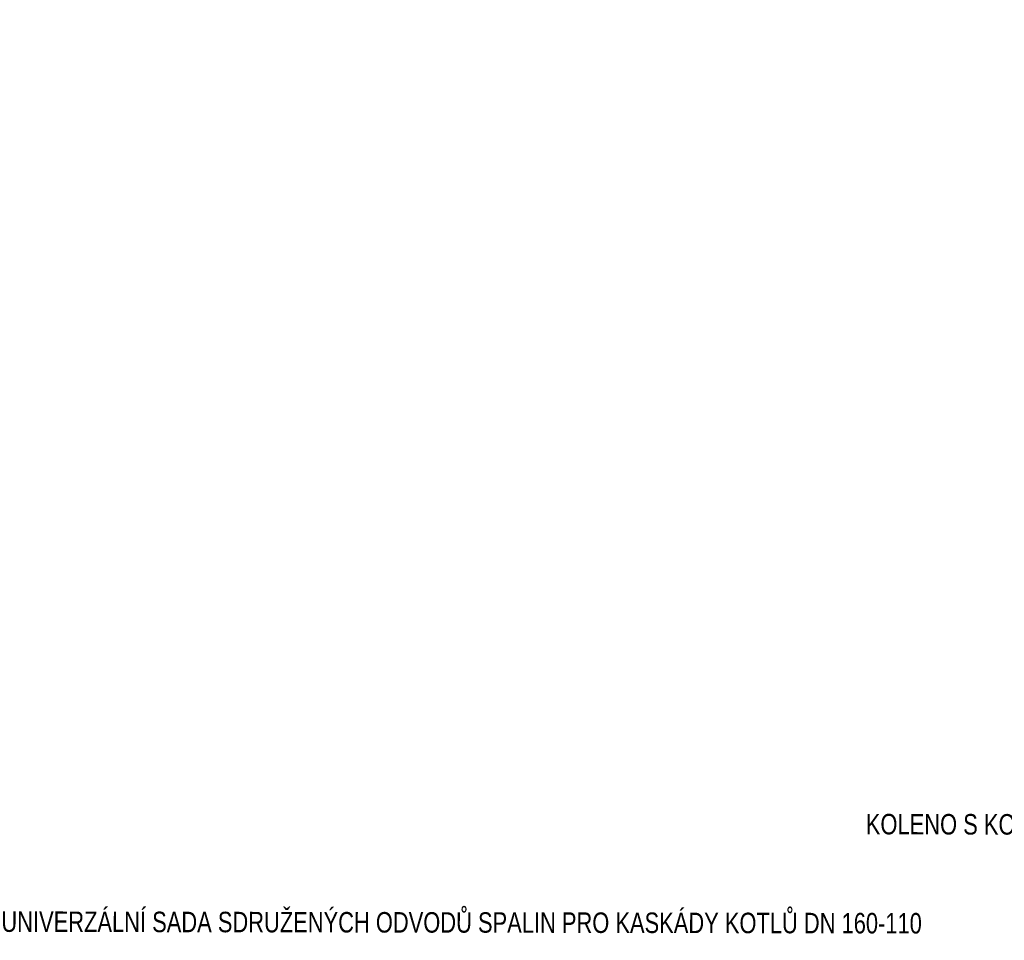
# Model space of a CAD drawing. Header units: millimetres. Extents: x -41968 to 54113, y -9946 to 101810.
# Tile 38 of 174: x -38869 to -34062, y 9287 to 13781. Entities that reach past the tile are written whole.
import ezdxf
from ezdxf.enums import TextEntityAlignment as Align

# ---------------------------------------------------------------- set-up
doc = ezdxf.new("R2010")
doc.units = ezdxf.units.MM
doc.layers.add('UT-koty', color=7, linetype='Continuous')
doc.layers.add('UT-texty_stredni', color=7, linetype='Continuous', lineweight=25)
doc.styles.get("Standard").update_dxf_attribs({"font": 'ic-simplex.shx', "width": 0.8})
doc.dimstyles.new('CADKON', dxfattribs={"dimscale": 50, "dimtxt": 2.5, "dimasz": 2.5, "dimexe": 1.8, "dimexo": 0, "dimgap": 0.6, "dimtad": 1, "dimrnd": 10, "dimtxsty": 'Standard', "dimblk1": 'OBLIQUE', "dimblk2": 'OBLIQUE', "dimsah": 1, "dimcen": 2.5, "dimadec": 1, "dimazin": 2, "dimtfac": 1, "dimtdec": 4, "dimtix": 1, "dimtmove": 2, "dimatfit": 3, "dimldrblk": 'OPEN30', "dimfxl": 5, "dimtfill": 1, "dimtolj": 1, "dimarcsym": 0})

# ---------------------------------------------------------------- blocks, each defined once
blk = doc.blocks.new('_OBLIQUE')
at = {"color": 0, "linetype": 'ByBlock'}
blk.add_line((-0.5, -0.5), (0.5, 0.5), dxfattribs=at)
blk = doc.blocks.new('*D37602')
at = {"layer": 'Defpoints', "color": 0}
for p in [(-27685.6, 13718.1), (-34440.7, 6971.1), (-26911.2, 6971.1)]:
    blk.add_point(p, dxfattribs=at)
at = {"layer": 'UT-koty', "color": 0, "lineweight": -2, "ltscale": 10}
for p, q in [((-27685.6, 13718.1), (-26821.2, 13718.1)), ((-26911.2, 13718.1), (-26911.2, 6971.1)), ((-34440.7, 6971.1), (-26821.2, 6971.1))]:
    blk.add_line(p, q, dxfattribs=at)
at = {"layer": 'UT-koty', "color": 0, "lineweight": -2, "xscale": 125, "yscale": 125, "zscale": 125}
for p, rotation in [((-26911.2, 13718.1), 90), ((-26911.2, 6971.1), 270)]:
    blk.add_blockref('_OBLIQUE', p, dxfattribs=dict(at, rotation=rotation))
at = {"layer": 'UT-koty', "color": 0, "ltscale": 10, "insert": (-27015.6, 10344.6), "char_height": 125, "attachment_point": 5, "rotation": 90, "bg_fill": 3, "box_fill_scale": 1.1, "bg_fill_color": 256, "bg_fill_true_color": 13158600, "bg_fill_transparency": 0}
blk.add_mtext('\\A1;cca 18,5 m', dxfattribs=at)
blk = doc.blocks.new('_Open30')
at = {"color": 0, "lineweight": -2}
for p, q in [((-1, 0.268), (0, 0)), ((0, 0), (-1, -0.268)), ((0, 0), (-1, 0))]:
    blk.add_line(p, q, dxfattribs=at)

msp = doc.modelspace()

# ---------------------------------------------------------------- texts
at = {"layer": 'UT-texty_stredni', "ltscale": 10, "width": 0.8}
for s, p in [('KOLENO S KONTROLNÍM OTVOREM DN 160', (-32485.982, 9800.658)), ('UNIVERZÁLNÍ SADA SDRUŽENÝCH ODVODŮ SPALIN PRO KASKÁDY KOTLŮ DN 160-110', (-34465.079, 9320.676))]:
    msp.add_text(s, height=100, rotation=359.899321, dxfattribs=at).set_placement(p, align=Align.RIGHT)

# ---------------------------------------------------------------- next in the draw order: dimensions: what is measured, and where the dimension line sits
at = {"layer": 'UT-koty', "ltscale": 10}
dim = msp.add_linear_dim(base=(-26911.225, 6971.108), p1=(-27685.578, 13718.063), p2=(-34440.721, 6971.108), angle=90, text='cca 18,5 m', dimstyle='CADKON', override={"dimtxt": 2.5, "dimtxsty": 'Standard'}, dxfattribs=at)
dim.commit()
dim.dimension.update_dxf_attribs({"geometry": '*D37602', "text_midpoint": (-27015.629, 10344.585)})

doc.saveas('drawing.dxf')
